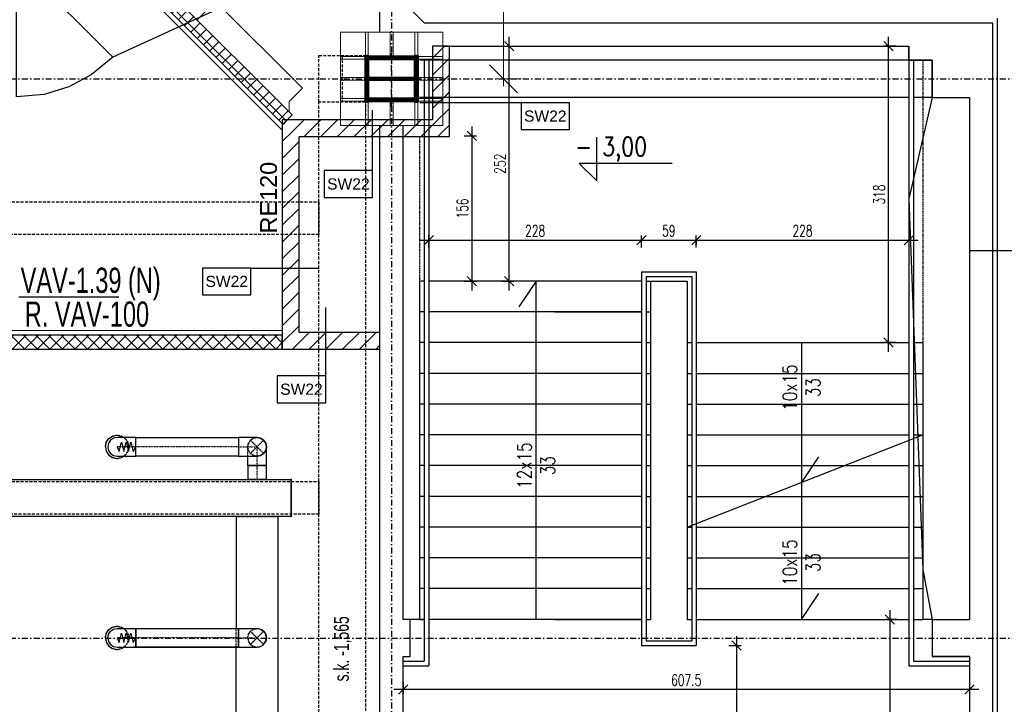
# Model space of a CAD drawing. Header units: centimetres. Extents: x -10729 to 144862, y -4437 to 43656.
# Tile 135 of 148: x 13061 to 14118, y 9129 to 9863. Entities that reach past the tile are written whole.
import ezdxf

# ---------------------------------------------------------------- set-up
doc = ezdxf.new("R2010")
doc.units = ezdxf.units.CM
doc.header["$LTSCALE"] = 0.1
doc.header["$PDMODE"] = 35
doc.header["$PDSIZE"] = 0.1
for name, pattern in [('CADVENT_CENTERLINE', [9.9, 7.4, -1, 0.5, -1]), ('CADVENT_HIDDEN', [0.8, 0.25, -0.55]), ('Kondygnacja  -0_5$0$HIDDEN', [9.525, 6.35, -3.175]), ('Kondygnacja  -0_5$0$HIDDEN2', [4.7625, 3.175, -1.5875]), ('Kondygnacja  -0_5$0$HIDDENX2', [19.05, 12.7, -6.35]), ('Osie rzutów$0$DASHDOT2', [12.7, 6.35, -3.175, 0, -3.175])]:
    doc.linetypes.add(name, pattern=pattern)
doc.layers.get('0').update_dxf_attribs({"color": 8})
doc.layers.get('DEFPOINTS').update_dxf_attribs({"color": 8})
for name, color, linetype in [('bgde-nawiewCEN', 7, 'Continuous'), ('bgde-nawiewDETAILS', 1, 'Continuous'), ('bgde-nawiewEXP', 1, 'Continuous'), ('bgde-nawiewHIDDEN', 1, 'Continuous'), ('bgde_VAV', 4, 'Continuous'), ('Kondygnacja  -0_5$0$ARCH_GK', 8, 'Continuous'), ('Kondygnacja  -0_5$0$ARCH_INFO_KOTY_WYSOKOŚCIOWE_IST', 8, 'Continuous'), ('Kondygnacja  -0_5$0$ARCH_INFO_ODPORNOŚĆ OGNIOWA', 8, 'Continuous'), ('Kondygnacja  -0_5$0$ARCH_INFO_OPISY_PRZEGRODY', 8, 'Continuous'), ('Kondygnacja  -0_5$0$ARCH_INFO_OPISY_PRZEGRODY_IST', 8, 'Continuous'), ('Kondygnacja  -0_5$0$ARCH_INFO_SCHODY_IST', 8, 'Continuous'), ('Kondygnacja  -0_5$0$ARCH_KONSTR_POWYŻEJ RZUTU', 8, 'Kondygnacja  -0_5$0$HIDDEN'), ('Kondygnacja  -0_5$0$ARCH_KONSTR_POWYŻEJ RZUTU_IST', 8, 'Kondygnacja  -0_5$0$HIDDEN2'), ('Kondygnacja  -0_5$0$ARCH_MUROWANE', 8, 'Continuous'), ('Kondygnacja  -0_5$0$ARCH_MUROWANE_IST', 8, 'Continuous'), ('Kondygnacja  -0_5$0$ARCH_NIEWIDOK_IST', 8, 'Kondygnacja  -0_5$0$HIDDEN'), ('Kondygnacja  -0_5$0$ARCH_SCHODY_IST', 8, 'Continuous'), ('Kondygnacja  -0_5$0$ARCH_SŁUPY', 8, 'Continuous'), ('Kondygnacja  -0_5$0$ARCH_ŻELBET_IST', 8, 'Continuous'), ('Kondygnacja -1$0$ARCH_GK', 8, 'Continuous'), ('Kondygnacja -1$0$ARCH_MUROWANE', 8, 'Continuous'), ('Osie rzutów$0$ARCH_INFO_OSIE_IST', 8, 'Osie rzutów$0$DASHDOT2'), ('Osie rzutów$0$ARCH_INFO_OSIE_OPISY_IST', 8, 'Continuous')]:
    doc.layers.add(name, color=color, linetype=linetype)
for name, color, linetype, lineweight in [('Kondygnacja  -0_5$0$ARCH_INFO_WYMIARY', 8, 'Continuous', 9), ('Kondygnacja  -0_5$0$ARCH_WIDOK', 8, 'Continuous', 13), ('Osie rzutów$0$ARCH_INFO_WYMIARY', 8, 'Continuous', 9)]:
    doc.layers.add(name, color=color, linetype=linetype, lineweight=lineweight)
doc.layers.add('OBRYSY POWIERZCHNI', color=8, linetype='Continuous', plot=False)
doc.styles.add('Kondygnacja  -0_5$0$Arial', font='ARIAL.TTF')
doc.styles.add('Kondygnacja  -0_5$0$BIKTS', font='bikromsw.shx', dxfattribs={"width": 0.8})
doc.styles.add('Kondygnacja  -0_5$0$Romans', font='Romans.shx', dxfattribs={"width": 0.7})
doc.styles.add('Kondygnacja  -0_5$0$ROMANS-50-CM', font='romans.shx', dxfattribs={"width": 0.8, "height": 10})
doc.styles.add('Osie rzutów$0$wymiary_cuprum', font='Romans.shx', dxfattribs={"width": 0.6})
doc.dimstyles.new('Kondygnacja  -0_5$0$Wymiary 1-100', dxfattribs={"dimtxt": 12, "dimasz": 10, "dimexe": 5, "dimexo": 0, "dimgap": 4, "dimtad": 1, "dimrnd": 0.5, "dimzin": 12, "dimdsep": 46, "dimtxsty": 'Kondygnacja  -0_5$0$Romans', "dimblk": 'Kondygnacja  -0_5$0$_Oblique', "dimcen": 10, "dimdle": 10, "dimclrt": 55, "dimazin": 0, "dimtfac": 1, "dimtmove": 1, "dimatfit": 3, "dimfxl": 0, "dimtolj": 1, "dimtzin": 0, "dimarcsym": 0})
doc.dimstyles.new('Osie rzutów$0$ARCH_ CT', dxfattribs={"dimtxt": 20, "dimasz": 20, "dimexe": 12, "dimexo": 20, "dimgap": 5, "dimtad": 1, "dimdec": 1, "dimrnd": 0.5, "dimzin": 9, "dimdsep": 46, "dimtxsty": 'Osie rzutów$0$wymiary_cuprum', "dimblk": 'Osie rzutów$0$_Oblique', "dimcen": 8, "dimdle": 12, "dimclrd": 256, "dimclre": 256, "dimclrt": 55, "dimadec": 1, "dimazin": 0, "dimtfac": 1, "dimtdec": 1, "dimtmove": 1, "dimatfit": 2, "dimldrblk": 'Osie rzutów$0$_Dot', "dimfxl": 0, "dimtolj": 1, "dimtzin": 0, "dimlwd": -1, "dimlwe": -1, "dimarcsym": 0})
pattern_1 = [(45, (12262.6883, 6563.0142), (-0.6735192, 0.6735192), [])]

# ---------------------------------------------------------------- blocks, each defined once
blk = doc.blocks.new('Osie rzutów$0$_Oblique')
at = {"color": 0, "linetype": 'ByBlock', "lineweight": -2}
blk.add_line((-0.5, -0.5), (0.5, 0.5), dxfattribs=at)
blk = doc.blocks.new('*D540')
at = {"layer": 'DEFPOINTS', "color": 0}
for p in [(13613.9, 10400), (13580, 9800), (13613.9, 9800)]:
    blk.add_point(p, dxfattribs=at)
at = {"layer": 'Osie rzutów$0$ARCH_INFO_WYMIARY'}
for p, q in [((13580, 10408), (13580, 9792)), ((13598.9, 10400), (13572, 10400)), ((13598.9, 9800), (13572, 9800))]:
    blk.add_line(p, q, dxfattribs=at)
at = {"layer": 'Osie rzutów$0$ARCH_INFO_WYMIARY', "xscale": 30, "yscale": 30, "zscale": 30}
for p, rotation in [((13580, 10400), 90), ((13580, 9800), 270)]:
    blk.add_blockref('Osie rzutów$0$_Oblique', p, dxfattribs=dict(at, rotation=rotation))
at = {"layer": 'Osie rzutów$0$ARCH_INFO_WYMIARY', "color": 55, "insert": (13544.5, 10100), "char_height": 35, "attachment_point": 5, "rotation": 90, "style": 'Osie rzutów$0$wymiary_cuprum'}
blk.add_mtext('\\A1;600', dxfattribs=at)
blk = doc.blocks.new('Osie rzutów$0$_Dot')
at = {"color": 0, "linetype": 'ByBlock', "lineweight": -2}
blk.add_line((-0.5, 0), (-1, 0), dxfattribs=at)
at = {"color": 0, "linetype": 'ByBlock', "const_width": 0.5}
blk.add_lwpolyline([(-0.25, 0, 1), (0.25, 0, 1)], format="xyb", close=True, dxfattribs=at)
blk = doc.blocks.new('Kondygnacja  -0_5$0$_Oblique')
at = {"color": 0, "linetype": 'ByBlock', "lineweight": -2}
blk.add_line((-0.5, -0.5), (0.5, 0.5), dxfattribs=at)
blk = doc.blocks.new('*D159')
at = {"layer": 'DEFPOINTS', "color": 0}
for p in [(13728, 9626.9), (13500, 9583), (13728, 9583)]:
    blk.add_point(p, dxfattribs=at)
at = {"layer": 'Kondygnacja  -0_5$0$ARCH_INFO_WYMIARY', "color": 0, "lineweight": -2}
for p, q in [((13490, 9626.9), (13738, 9626.9)), ((13500, 9618.9), (13500, 9631.9)), ((13728, 9618.9), (13728, 9631.9))]:
    blk.add_line(p, q, dxfattribs=at)
at = {"layer": 'Kondygnacja  -0_5$0$ARCH_INFO_WYMIARY', "color": 0, "lineweight": -2, "xscale": 10, "yscale": 10, "zscale": 10, "rotation": 180}
blk.add_blockref('Kondygnacja  -0_5$0$_Oblique', (13500, 9626.9), dxfattribs=at)
at = {"layer": 'Kondygnacja  -0_5$0$ARCH_INFO_WYMIARY', "color": 0, "lineweight": -2, "xscale": 10, "yscale": 10, "zscale": 10}
blk.add_blockref('Kondygnacja  -0_5$0$_Oblique', (13728, 9626.9), dxfattribs=at)
at = {"layer": 'Kondygnacja  -0_5$0$ARCH_INFO_WYMIARY', "color": 55, "insert": (13614, 9636.9), "char_height": 12, "attachment_point": 5, "style": 'Kondygnacja  -0_5$0$Romans'}
blk.add_mtext('\\A1;228', dxfattribs=at)
blk = doc.blocks.new('*D160')
at = {"layer": 'DEFPOINTS', "color": 0}
for p in [(13787, 9626.9), (13787, 9593), (13728, 9583)]:
    blk.add_point(p, dxfattribs=at)
at = {"layer": 'Kondygnacja  -0_5$0$ARCH_INFO_WYMIARY', "color": 0, "lineweight": -2}
for p, q in [((13718, 9626.9), (13797, 9626.9)), ((13728, 9618.9), (13728, 9631.9)), ((13787, 9618.9), (13787, 9631.9))]:
    blk.add_line(p, q, dxfattribs=at)
at = {"layer": 'Kondygnacja  -0_5$0$ARCH_INFO_WYMIARY', "color": 0, "lineweight": -2, "xscale": 10, "yscale": 10, "zscale": 10, "rotation": 180}
blk.add_blockref('Kondygnacja  -0_5$0$_Oblique', (13728, 9626.9), dxfattribs=at)
at = {"layer": 'Kondygnacja  -0_5$0$ARCH_INFO_WYMIARY', "color": 0, "lineweight": -2, "xscale": 10, "yscale": 10, "zscale": 10}
blk.add_blockref('Kondygnacja  -0_5$0$_Oblique', (13787, 9626.9), dxfattribs=at)
at = {"layer": 'Kondygnacja  -0_5$0$ARCH_INFO_WYMIARY', "color": 55, "insert": (13757.5, 9636.9), "char_height": 12, "attachment_point": 5, "style": 'Kondygnacja  -0_5$0$Romans'}
blk.add_mtext('\\A1;59', dxfattribs=at)
blk = doc.blocks.new('*D106')
at = {"layer": 'DEFPOINTS', "color": 0}
for p in [(13787, 9626.9), (14015, 9626.9), (14015, 9626.9)]:
    blk.add_point(p, dxfattribs=at)
at = {"layer": 'Kondygnacja  -0_5$0$ARCH_INFO_WYMIARY', "color": 0, "lineweight": -2}
for p, q in [((13777, 9626.9), (14025, 9626.9)), ((13787, 9626.9), (13787, 9621.9)), ((14015, 9626.9), (14015, 9621.9))]:
    blk.add_line(p, q, dxfattribs=at)
at = {"layer": 'Kondygnacja  -0_5$0$ARCH_INFO_WYMIARY', "color": 0, "lineweight": -2, "xscale": 10, "yscale": 10, "zscale": 10, "rotation": 180}
blk.add_blockref('Kondygnacja  -0_5$0$_Oblique', (13787, 9626.9), dxfattribs=at)
at = {"layer": 'Kondygnacja  -0_5$0$ARCH_INFO_WYMIARY', "color": 0, "lineweight": -2, "xscale": 10, "yscale": 10, "zscale": 10}
blk.add_blockref('Kondygnacja  -0_5$0$_Oblique', (14015, 9626.9), dxfattribs=at)
at = {"layer": 'Kondygnacja  -0_5$0$ARCH_INFO_WYMIARY', "color": 55, "insert": (13901, 9636.9), "char_height": 12, "attachment_point": 5, "style": 'Kondygnacja  -0_5$0$Romans'}
blk.add_mtext('\\A1;228', dxfattribs=at)
blk = doc.blocks.new('*D107')
at = {"layer": 'DEFPOINTS', "color": 0}
for p in [(13516.8, 9738.8), (13516.8, 9583), (13546, 9583)]:
    blk.add_point(p, dxfattribs=at)
at = {"layer": 'Kondygnacja  -0_5$0$ARCH_INFO_WYMIARY', "color": 0, "lineweight": -2}
for p, q in [((13546, 9748.8), (13546, 9573)), ((13538, 9738.8), (13551, 9738.8)), ((13538, 9583), (13551, 9583))]:
    blk.add_line(p, q, dxfattribs=at)
at = {"layer": 'Kondygnacja  -0_5$0$ARCH_INFO_WYMIARY', "color": 0, "lineweight": -2, "xscale": 10, "yscale": 10, "zscale": 10}
for p, rotation in [((13546, 9738.8), 90), ((13546, 9583), 270)]:
    blk.add_blockref('Kondygnacja  -0_5$0$_Oblique', p, dxfattribs=dict(at, rotation=rotation))
at = {"layer": 'Kondygnacja  -0_5$0$ARCH_INFO_WYMIARY', "color": 55, "insert": (13536, 9660.9), "char_height": 12, "attachment_point": 5, "rotation": 90, "style": 'Kondygnacja  -0_5$0$Romans'}
blk.add_mtext('\\A1;156', dxfattribs=at)
blk = doc.blocks.new('*D108')
at = {"layer": 'DEFPOINTS', "color": 0}
for p in [(13556, 9835), (13586.3, 9835), (13556, 9583)]:
    blk.add_point(p, dxfattribs=at)
at = {"layer": 'Kondygnacja  -0_5$0$ARCH_INFO_WYMIARY', "color": 0, "lineweight": -2}
for p, q in [((13586.3, 9573), (13586.3, 9845)), ((13578.3, 9835), (13591.3, 9835)), ((13578.3, 9583), (13591.3, 9583))]:
    blk.add_line(p, q, dxfattribs=at)
at = {"layer": 'Kondygnacja  -0_5$0$ARCH_INFO_WYMIARY', "color": 0, "lineweight": -2, "xscale": 10, "yscale": 10, "zscale": 10}
for p, rotation in [((13586.3, 9835), 90), ((13586.3, 9583), 270)]:
    blk.add_blockref('Kondygnacja  -0_5$0$_Oblique', p, dxfattribs=dict(at, rotation=rotation))
at = {"layer": 'Kondygnacja  -0_5$0$ARCH_INFO_WYMIARY', "color": 55, "insert": (13576.3, 9709), "char_height": 12, "attachment_point": 5, "rotation": 90, "style": 'Kondygnacja  -0_5$0$Romans'}
blk.add_mtext('\\A1;252', dxfattribs=at)
blk = doc.blocks.new('*D161')
at = {"layer": 'DEFPOINTS', "color": 0}
for p in [(13993.3, 9835), (14015, 9835), (14015, 9517)]:
    blk.add_point(p, dxfattribs=at)
at = {"layer": 'Kondygnacja  -0_5$0$ARCH_INFO_WYMIARY', "color": 0, "lineweight": -2}
for p, q in [((13993.3, 9507), (13993.3, 9845)), ((14001.3, 9835), (13988.3, 9835)), ((14001.3, 9517), (13988.3, 9517))]:
    blk.add_line(p, q, dxfattribs=at)
at = {"layer": 'Kondygnacja  -0_5$0$ARCH_INFO_WYMIARY', "color": 0, "lineweight": -2, "xscale": 10, "yscale": 10, "zscale": 10}
for p, rotation in [((13993.3, 9835), 90), ((13993.3, 9517), 270)]:
    blk.add_blockref('Kondygnacja  -0_5$0$_Oblique', p, dxfattribs=dict(at, rotation=rotation))
at = {"layer": 'Kondygnacja  -0_5$0$ARCH_INFO_WYMIARY', "color": 55, "insert": (13983.3, 9676), "char_height": 12, "attachment_point": 5, "rotation": 90, "style": 'Kondygnacja  -0_5$0$Romans'}
blk.add_mtext('\\A1;318', dxfattribs=at)
blk = doc.blocks.new('*D162')
at = {"layer": 'DEFPOINTS', "color": 0}
for p in [(14015, 9220), (13994.6, 8880), (14027.5, 8880)]:
    blk.add_point(p, dxfattribs=at)
at = {"layer": 'Kondygnacja  -0_5$0$ARCH_INFO_WYMIARY', "color": 0, "lineweight": -2}
for p, q in [((13994.6, 9230), (13994.6, 8870)), ((14002.6, 9220), (13989.6, 9220)), ((14002.6, 8880), (13989.6, 8880))]:
    blk.add_line(p, q, dxfattribs=at)
at = {"layer": 'Kondygnacja  -0_5$0$ARCH_INFO_WYMIARY', "color": 0, "lineweight": -2, "xscale": 10, "yscale": 10, "zscale": 10}
for p, rotation in [((13994.6, 9220), 90), ((13994.6, 8880), 270)]:
    blk.add_blockref('Kondygnacja  -0_5$0$_Oblique', p, dxfattribs=dict(at, rotation=rotation))
at = {"layer": 'Kondygnacja  -0_5$0$ARCH_INFO_WYMIARY', "color": 55, "insert": (13984.6, 9050), "char_height": 12, "attachment_point": 5, "rotation": 90, "style": 'Kondygnacja  -0_5$0$Romans'}
blk.add_mtext('\\A1;340', dxfattribs=at)
blk = doc.blocks.new('*D163')
at = {"layer": 'DEFPOINTS', "color": 0}
for p in [(13472.5, 9170), (14080, 9170), (13472.5, 9144.8)]:
    blk.add_point(p, dxfattribs=at)
at = {"layer": 'Kondygnacja  -0_5$0$ARCH_INFO_WYMIARY', "color": 0, "lineweight": -2}
for p, q in [((13472.5, 9152.8), (13472.5, 9139.8)), ((14080, 9152.8), (14080, 9139.8)), ((14090, 9144.8), (13462.5, 9144.8))]:
    blk.add_line(p, q, dxfattribs=at)
at = {"layer": 'Kondygnacja  -0_5$0$ARCH_INFO_WYMIARY', "color": 0, "lineweight": -2, "xscale": 10, "yscale": 10, "zscale": 10, "rotation": 180}
blk.add_blockref('Kondygnacja  -0_5$0$_Oblique', (13472.5, 9144.8), dxfattribs=at)
at = {"layer": 'Kondygnacja  -0_5$0$ARCH_INFO_WYMIARY', "color": 0, "lineweight": -2, "xscale": 10, "yscale": 10, "zscale": 10}
blk.add_blockref('Kondygnacja  -0_5$0$_Oblique', (14080, 9144.8), dxfattribs=at)
at = {"layer": 'Kondygnacja  -0_5$0$ARCH_INFO_WYMIARY', "color": 55, "insert": (13776.2, 9154.8), "char_height": 12, "attachment_point": 5, "style": 'Kondygnacja  -0_5$0$Romans'}
blk.add_mtext('\\A1;607.5', dxfattribs=at)
blk = doc.blocks.new('*D179')
at = {"layer": 'DEFPOINTS', "color": 0}
for p in [(13787, 9192), (13787, 8920), (13830, 8920)]:
    blk.add_point(p, dxfattribs=at)
at = {"layer": 'Kondygnacja  -0_5$0$ARCH_INFO_WYMIARY', "color": 0, "lineweight": -2}
for p, q in [((13830, 9202), (13830, 8910)), ((13822, 9192), (13835, 9192)), ((13822, 8920), (13835, 8920))]:
    blk.add_line(p, q, dxfattribs=at)
at = {"layer": 'Kondygnacja  -0_5$0$ARCH_INFO_WYMIARY', "color": 0, "lineweight": -2, "xscale": 10, "yscale": 10, "zscale": 10}
for p, rotation in [((13830, 9192), 90), ((13830, 8920), 270)]:
    blk.add_blockref('Kondygnacja  -0_5$0$_Oblique', p, dxfattribs=dict(at, rotation=rotation))
at = {"layer": 'Kondygnacja  -0_5$0$ARCH_INFO_WYMIARY', "color": 55, "insert": (13820, 9056), "char_height": 12, "attachment_point": 5, "rotation": 90, "style": 'Kondygnacja  -0_5$0$Romans'}
blk.add_mtext('\\A1;272', dxfattribs=at)
blk = doc.blocks.new('Kondygnacja  -0_5$0$konstrukcja istniejąca -0.5')
at = {"layer": 'Kondygnacja  -0_5$0$ARCH_KONSTR_POWYŻEJ RZUTU_IST', "ltscale": 10}
for p, q in [((13382, 9825), (13432, 9825)), ((13382, 9775), (13382, 9825)), ((13432, 9775), (13382, 9775))]:
    blk.add_line(p, q, dxfattribs=at)
for points in [[(13432, 9825), (13432, 4975), (13382, 4975)], [(13407, 9825), (13407, 9775)], [(13382, 8625), (13382, 9775)], [(12338, 9367.9), (13382, 9367.9), (13382, 9332.9), (12338, 9332.9)]]:
    blk.add_lwpolyline(points, dxfattribs=at)
at = {"layer": 'Kondygnacja  -0_5$0$ARCH_KONSTR_POWYŻEJ RZUTU_IST', "ltscale": 10, "elevation": 0}
blk.add_lwpolyline([(12338, 9667.9), (13382, 9667.9), (13382, 9632.9), (12338, 9632.9)], dxfattribs=at)
at = {"layer": 'Kondygnacja  -0_5$0$ARCH_KONSTR_POWYŻEJ RZUTU_IST', "style": 'Kondygnacja  -0_5$0$BIKTS', "width": 0.7}
blk.add_text('s.k. -1,565', height=16, rotation=90, dxfattribs=at).set_placement((13414.1, 9153.4))
blk = doc.blocks.new('Osie rzutów')
at = {"layer": 'Osie rzutów$0$ARCH_INFO_OSIE_IST', "ltscale": 10}
for p, q in [((13460, 12510), (13460, 4623.26)), ((13460, 9770), (13460, 9830)), ((4436.04, 9800), (15156.54, 9800)), ((13490, 9800), (13430, 9800)), ((4436.04, 9200), (15156.54, 9200))]:
    blk.add_line(p, q, dxfattribs=at)
at = {"layer": 'Osie rzutów$0$ARCH_INFO_WYMIARY'}
dim = blk.add_linear_dim(base=(13580, 9800), p1=(13613.93, 10400), p2=(13613.93, 9800), angle=270, dimstyle='Osie rzutów$0$ARCH_ CT', override={"dimtxt": 35, "dimasz": 30, "dimexe": 8, "dimexo": 15, "dimgap": 18, "dimdle": 8}, dxfattribs=at)
dim.commit()
dim.dimension.update_dxf_attribs({"geometry": '*D540', "text_midpoint": (13544.5, 10100)})

msp = doc.modelspace()

# ---------------------------------------------------------------- hatches: boundary and pattern name
at = {"layer": 'Kondygnacja  -0_5$0$ARCH_GK', "linetype": 'Continuous', "lineweight": -3}
h = msp.add_hatch(dxfattribs=at)
h.set_pattern_fill('ANSI37', color=256, scale=3, angle=-360, style=0)
h.paths.add_polyline_path([(11139.584, 11975), (11133.785, 11961), (13343.24, 9751.545), (13353.139, 9761.445)], flags=0)
at = {"layer": 'Kondygnacja  -0_5$0$ARCH_MUROWANE', "linetype": 'Continuous', "lineweight": -3}
h = msp.add_hatch(dxfattribs=at)
h.set_pattern_fill('ANSI31', color=256, scale=4, style=0)
h.paths.add_polyline_path([(13504, 9756), (13522, 9738), (13522, 9835), (13504, 9835)], flags=0)
h = msp.add_hatch(dxfattribs=at)
h.set_pattern_fill('ANSI31', color=256, scale=4, style=0)
h.paths.add_polyline_path([(13342.695, 9510), (13360.695, 9528), (13360.695, 9738), (13342.695, 9756)], flags=0)
h = msp.add_hatch(dxfattribs=at)
h.set_pattern_fill('ANSI31', color=256, scale=4, style=0)
h.paths.add_polyline_path([(13342.695, 9756), (13360.695, 9738), (13522, 9738), (13504, 9756)], flags=0)
h = msp.add_hatch(dxfattribs=at)
h.set_pattern_fill('ANSI31', color=256, scale=4, style=0)
h.paths.add_polyline_path([(13360.695, 9528), (13342.695, 9510), (13447.5, 9510), (13447.5, 9528)], flags=0)
at = {"layer": 'Kondygnacja  -0_5$0$ARCH_SŁUPY', "lineweight": 40}
h = msp.add_hatch(dxfattribs=at)
h.set_pattern_fill('ANSI31', color=256, scale=0.3, style=0)
h.set_pattern_definition(pattern_1)
h.paths.add_polyline_path([(13432, 9775), (13435, 9775), (13435, 9825), (13432, 9825)])
h = msp.add_hatch(dxfattribs=at)
h.set_pattern_fill('ANSI31', color=256, scale=0.3, style=0)
h.set_pattern_definition(pattern_1)
h.paths.add_polyline_path([(13485, 9821), (13485, 9824), (13435, 9824), (13435, 9821)])
h = msp.add_hatch(dxfattribs=at)
h.set_pattern_fill('ANSI31', color=256, scale=0.3, style=0)
h.set_pattern_definition(pattern_1)
h.paths.add_polyline_path([(13485, 9775), (13488, 9775), (13488, 9825), (13485, 9825)])
h = msp.add_hatch(dxfattribs=at)
h.set_pattern_fill('ANSI31', color=256, scale=0.3, style=0)
h.set_pattern_definition(pattern_1)
h.paths.add_polyline_path([(13485, 9798.5), (13485, 9801.5), (13435, 9801.5), (13435, 9798.5)])
h = msp.add_hatch(dxfattribs=at)
h.set_pattern_fill('ANSI31', color=256, scale=0.3, style=0)
h.set_pattern_definition(pattern_1)
h.paths.add_polyline_path([(13485, 9776), (13485, 9779), (13435, 9779), (13435, 9776)])
at = {"layer": 'Kondygnacja -1$0$ARCH_MUROWANE', "linetype": 'Continuous', "lineweight": -3}
h = msp.add_hatch(dxfattribs=at)
h.set_pattern_fill('ANSI37', color=256, scale=3, style=0)
h.paths.add_polyline_path([(12270, 9510), (13342.695, 9510), (13342.695, 9525), (12270, 9525)])
h.paths.add_polyline_path([(12270, 9525), (12255, 9525), (12255, 8635.5), (12270, 8635.5)])

# ---------------------------------------------------------------- linework, layer by layer
at = {"layer": 'bgde-nawiewCEN', "linetype": 'CADVENT_CENTERLINE', "ltscale": 0.06}
for p, q in [((13165.432, 9405.201), (13165.385, 9405.201)), ((13165.545, 9405.201), (13165.432, 9405.201)), ((13165.764, 9405.201), (13165.545, 9405.201)), ((13166.126, 9405.201), (13165.764, 9405.201)), ((13166.665, 9405.201), (13166.126, 9405.201)), ((13167.418, 9405.201), (13166.665, 9405.201)), ((13168.419, 9405.201), (13167.418, 9405.201)), ((13169.705, 9405.201), (13168.419, 9405.201)), ((13171.311, 9405.201), (13169.705, 9405.201)), ((13173.272, 9405.201), (13171.311, 9405.201)), ((13175.625, 9405.201), (13173.272, 9405.201)), ((13178.404, 9405.201), (13175.625, 9405.201)), ((13183.515, 9405.201), (13178.404, 9405.201)), ((13185.385, 9405.201), (13183.515, 9405.201)), ((13295.616, 9405.201), (13185.385, 9405.201)), ((13295.616, 9405.201), (13315.616, 9405.201)), ((13315.616, 9385.201), (13315.616, 9405.201)), ((13315.616, 9370.614), (13315.616, 9385.201)), ((13315.616, 9370.214), (13315.616, 9370.614)), ((13165.432, 9200.202), (13165.385, 9200.202)), ((13165.545, 9200.202), (13165.432, 9200.202)), ((13165.764, 9200.202), (13165.545, 9200.202)), ((13166.126, 9200.202), (13165.764, 9200.202)), ((13166.665, 9200.202), (13166.126, 9200.202)), ((13167.418, 9200.202), (13166.665, 9200.202)), ((13168.419, 9200.202), (13167.418, 9200.202)), ((13169.705, 9200.202), (13168.419, 9200.202)), ((13171.311, 9200.202), (13169.705, 9200.202)), ((13173.272, 9200.202), (13171.311, 9200.202)), ((13175.625, 9200.202), (13173.272, 9200.202)), ((13178.404, 9200.202), (13175.625, 9200.202)), ((13183.515, 9200.202), (13178.404, 9200.202)), ((13185.385, 9200.202), (13183.515, 9200.202)), ((13295.616, 9200.202), (13185.385, 9200.202)), ((13295.616, 9200.202), (13315.616, 9200.202))]:
    msp.add_line(p, q, dxfattribs=at)
at = {"layer": 'bgde-nawiewDETAILS', "linetype": 'CADVENT_HIDDEN'}
for p, q in [((13308.545, 9398.13), (13322.687, 9412.272)), ((13308.545, 9412.272), (13322.687, 9398.13)), ((13308.545, 9193.131), (13322.687, 9207.273)), ((13308.545, 9207.273), (13322.687, 9193.131))]:
    msp.add_line(p, q, dxfattribs=at)
at = {"layer": 'bgde-nawiewEXP', "linetype": 'Continuous'}
for points in [[(13057.462, 9910.629), (13061.913, 9910.821), (13063.789, 9911.39), (13065.518, 9912.315), (13068.801, 9915.326), (13068.785, 9915.342), (13144.576, 10001.456), (13271.855, 9874.177), (13160.709, 9823.418), (13068.801, 9915.326), (13160.725, 9823.402), (13137.742, 9804.224), (13113.538, 9791.286), (13087.274, 9783.319), (13057.463, 9780.629), (13057.462, 9845.629)], [(13155.385, 9405.201), (13156.146, 9401.374), (13158.314, 9398.13), (13161.558, 9395.962), (13165.385, 9395.201), (13185.385, 9395.201), (13185.385, 9415.201), (13165.385, 9415.201), (13161.558, 9414.44), (13158.314, 9412.272), (13156.146, 9409.028)], [(13185.385, 9395.201), (13185.385, 9415.201), (13295.616, 9415.201), (13295.616, 9395.201)], [(13295.616, 9395.201), (13315.616, 9395.201), (13319.443, 9395.962), (13322.687, 9398.13), (13324.855, 9401.374), (13325.616, 9405.201), (13324.855, 9409.028), (13322.687, 9412.272), (13319.443, 9414.44), (13315.616, 9415.201), (13295.616, 9415.201), (13295.616, 9395.962)], [(13047.793, 9330.214), (13047.793, 9370.214), (13351.719, 9370.214), (13351.719, 9330.214), (13352.719, 9330.214), (13352.719, 9370.214), (13351.719, 9370.214), (13351.719, 9330.214)], [(13185.385, 9190.202), (13185.385, 9210.202), (13295.616, 9210.202), (13295.616, 9190.202)], [(13324.855, 9196.375), (13325.616, 9200.202)]]:
    msp.add_lwpolyline(points, close=True, dxfattribs=at)
for points in [[(13152.885, 9405.201), (13153.837, 9409.985), (13156.546, 9414.04), (13160.602, 9416.75), (13165.385, 9417.701), (13170.169, 9416.75), (13172.486, 9415.201)], [(13305.616, 9385.201), (13325.616, 9385.201), (13325.616, 9405.201), (13324.855, 9409.028), (13322.687, 9412.272), (13319.443, 9414.44), (13315.616, 9415.201), (13319.443, 9414.44), (13322.687, 9412.272), (13324.855, 9409.028), (13325.616, 9405.201), (13324.855, 9401.374), (13322.687, 9398.13), (13319.443, 9395.962), (13315.616, 9395.201), (13319.443, 9395.962), (13322.687, 9398.13), (13324.855, 9401.374), (13325.616, 9405.201)], [(13152.885, 9405.201), (13153.837, 9400.418), (13156.546, 9396.362), (13160.602, 9393.653), (13165.385, 9392.701), (13170.169, 9393.653), (13172.486, 9395.201)], [(13305.616, 9385.201), (13305.616, 9395.201)], [(13305.616, 9370.214), (13305.616, 9370.614), (13325.616, 9370.614), (13325.616, 9385.201), (13305.616, 9385.201), (13305.616, 9370.614), (13325.616, 9370.614), (13325.616, 9370.214)], [(13293.116, 8684.701), (13338.116, 8684.701), (13338.116, 9330.214)], [(13293.116, 9330.214), (13293.116, 9210.202)], [(13152.885, 9200.202), (13153.837, 9204.986), (13156.546, 9209.041), (13160.602, 9211.751), (13165.385, 9212.702), (13170.169, 9211.751), (13172.486, 9210.202)], [(13155.385, 9200.202), (13156.146, 9204.029), (13158.314, 9207.273), (13161.558, 9209.441), (13165.385, 9210.202), (13185.385, 9210.202), (13185.385, 9190.963)], [(13295.616, 9190.202), (13295.616, 9210.202), (13315.616, 9210.202), (13319.443, 9209.441), (13320.057, 9209.03)], [(13315.616, 9210.202), (13319.443, 9209.441), (13322.687, 9207.273), (13320.692, 9208.606)], [(13315.911, 9210.08), (13316.646, 9210.149), (13320.374, 9208.998), (13322.222, 9207.466)], [(13322.687, 9207.273), (13324.855, 9204.029), (13324.999, 9203.304)], [(13322.687, 9207.273), (13324.855, 9204.029), (13325.616, 9200.202), (13325.148, 9202.556)], [(13322.809, 9206.979), (13323.378, 9206.507), (13325.2, 9203.057), (13325.423, 9200.668)], [(13152.885, 9200.202), (13153.837, 9195.419), (13156.546, 9191.363), (13160.602, 9188.654), (13165.385, 9187.702), (13170.169, 9188.654), (13172.486, 9190.202)], [(13155.385, 9200.202), (13156.146, 9196.375), (13158.314, 9193.131), (13161.558, 9190.963), (13165.385, 9190.202), (13185.385, 9190.202)], [(13185.385, 9190.202), (13185.385, 9193.131)], [(13316.082, 9190.395), (13318.471, 9190.618), (13321.922, 9192.44), (13322.393, 9193.009)], [(13319.443, 9190.963), (13322.687, 9193.131), (13324.855, 9196.375), (13324.445, 9195.761)], [(13319.443, 9190.963), (13322.687, 9193.131), (13324.021, 9195.126)], [(13322.88, 9193.597), (13324.412, 9195.444), (13325.563, 9199.172), (13325.494, 9199.908)], [(13185.385, 9190.202), (13183.515, 9190.202)], [(13185.385, 9190.202), (13295.616, 9190.202)], [(13293.116, 9105.201), (13293.116, 9190.202)], [(13295.616, 9190.202), (13315.616, 9190.202), (13317.97, 9190.67)], [(13315.616, 9190.202), (13319.443, 9190.963), (13318.719, 9190.819)]]:
    msp.add_lwpolyline(points, dxfattribs=at)
at = {"layer": 'bgde-nawiewEXP'}
for points in [[(13165.385, 9405.201), (13167.515, 9400.201), (13170.051, 9410.201), (13172.573, 9400.201), (13175.102, 9410.201), (13177.655, 9400.201), (13180.191, 9410.201), (13182.737, 9400.201), (13185.385, 9405.201)], [(13165.385, 9200.202), (13167.515, 9195.202), (13170.051, 9205.202), (13172.573, 9195.202), (13175.102, 9205.202), (13177.655, 9195.202), (13180.191, 9205.202), (13182.737, 9195.202), (13185.385, 9200.202)]]:
    msp.add_lwpolyline(points, dxfattribs=at)
at = {"layer": 'bgde-nawiewHIDDEN', "linetype": 'CADVENT_HIDDEN'}
for points in [[(13152.885, 9405.201), (13153.837, 9409.985), (13156.546, 9414.04), (13160.602, 9416.75), (13165.385, 9417.701), (13170.169, 9416.75), (13174.224, 9414.04), (13172.486, 9415.201)], [(13305.616, 9395.201), (13305.616, 9405.201), (13306.378, 9409.028), (13308.545, 9412.272), (13311.789, 9414.44), (13315.616, 9415.201), (13311.789, 9414.44), (13308.545, 9412.272), (13306.378, 9409.028), (13305.616, 9405.201), (13306.378, 9401.374), (13308.545, 9398.13), (13311.789, 9395.962), (13315.616, 9395.201), (13311.789, 9395.962), (13308.545, 9398.13), (13306.378, 9401.374), (13305.616, 9405.201)], [(13152.885, 9405.201), (13153.837, 9400.418), (13156.546, 9396.362), (13160.602, 9393.653), (13165.385, 9392.701), (13170.169, 9393.653), (13174.224, 9396.362), (13172.486, 9395.201)], [(13305.616, 9370.214), (13325.616, 9370.214)], [(13293.116, 9330.214), (13338.116, 9330.214)], [(13152.885, 9200.202), (13153.837, 9204.986), (13156.546, 9209.041), (13160.602, 9211.751), (13165.385, 9212.702), (13170.169, 9211.751), (13174.224, 9209.041), (13172.486, 9210.202)], [(13293.116, 9190.202), (13293.116, 9210.202)], [(13305.616, 9200.202), (13306.378, 9204.029), (13308.545, 9207.273), (13311.789, 9209.441), (13315.616, 9210.202)], [(13305.67, 9201.232), (13306.821, 9204.96), (13309.311, 9207.964), (13312.761, 9209.786), (13315.911, 9210.08)], [(13320.057, 9209.03), (13320.692, 9208.606)], [(13322.222, 9207.466), (13322.809, 9206.979)], [(13324.999, 9203.304), (13325.148, 9202.556)], [(13152.885, 9200.202), (13153.837, 9195.419), (13156.546, 9191.363), (13160.602, 9188.654), (13165.385, 9187.702), (13170.169, 9188.654), (13174.224, 9191.363), (13172.486, 9190.202)], [(13305.616, 9200.202), (13306.378, 9196.375), (13308.545, 9193.131), (13311.789, 9190.963), (13315.616, 9190.202)], [(13305.67, 9201.232), (13306.033, 9197.347), (13307.855, 9193.897), (13310.858, 9191.407), (13314.586, 9190.255), (13316.082, 9190.395)], [(13322.393, 9193.009), (13322.88, 9193.597)], [(13324.021, 9195.126), (13324.445, 9195.761)], [(13325.423, 9200.668), (13325.494, 9199.908)], [(13317.97, 9190.67), (13318.719, 9190.819)]]:
    msp.add_lwpolyline(points, dxfattribs=at)
for points in [[(13174.224, 9396.362), (13176.934, 9400.418), (13177.885, 9405.201), (13176.934, 9409.985), (13174.224, 9414.04), (13176.934, 9409.985), (13177.885, 9405.201), (13176.934, 9400.418)], [(13174.224, 9191.363), (13176.934, 9195.419), (13177.885, 9200.202), (13176.934, 9204.986), (13174.224, 9209.041), (13176.934, 9204.986), (13177.885, 9200.202), (13176.934, 9195.419)]]:
    msp.add_lwpolyline(points, close=True, dxfattribs=at)
at = {"layer": 'bgde_VAV'}
msp.add_line((13167.139, 9565.643, 2.142), (13059.821, 9565.643, 2.142), dxfattribs=at)
at = {"layer": 'Kondygnacja  -0_5$0$ARCH_GK', "linetype": 'Continuous', "lineweight": -3}
for p, q in [((13353.139, 9761.445), (11139.584, 11975)), ((11133.785, 11961), (13343.24, 9751.545)), ((13343.24, 9751.545), (13353.139, 9761.445)), ((13342.695, 9525), (12493.5, 9525)), ((13342.695, 9510), (13342.695, 9525)), ((12508.5, 9510), (13342.695, 9510))]:
    msp.add_line(p, q, dxfattribs=at)
at = {"layer": 'Kondygnacja  -0_5$0$ARCH_INFO_KOTY_WYSOKOŚCIOWE_IST'}
msp.add_lwpolyline([(13761.108, 9709.325), (13661.39, 9709.325), (13680.14, 9690.575), (13680.14, 9737.419)], dxfattribs=at)
at = {"layer": 'Kondygnacja  -0_5$0$ARCH_INFO_OPISY_PRZEGRODY'}
for points in [[(13598.892, 9774.374), (13490.132, 9774.374)], [(13439.619, 9701.555), (13439.619, 9766.58)], [(13309.085, 9597), (13382.308, 9597)], [(13389.26, 9481.287), (13389.26, 9554.511)]]:
    msp.add_lwpolyline(points, dxfattribs=at)
for points in [[(13598.892, 9745.574), (13650.892, 9745.574), (13650.892, 9774.374), (13598.892, 9774.374), (13598.892, 9745.574)], [(13387.619, 9672.755), (13439.619, 9672.755), (13439.619, 9701.555), (13387.619, 9701.555), (13387.619, 9672.755)], [(13257.085, 9568.2), (13309.085, 9568.2), (13309.085, 9597), (13257.085, 9597), (13257.085, 9568.2)], [(13337.26, 9452.487), (13389.26, 9452.487), (13389.26, 9481.287), (13337.26, 9481.287), (13337.26, 9452.487)]]:
    msp.add_lwpolyline(points, close=True, dxfattribs=at)
at = {"layer": 'Kondygnacja  -0_5$0$ARCH_INFO_OPISY_PRZEGRODY_IST'}
msp.add_lwpolyline([(14141.729, 9615.5), (14141.729, 9595.5), (14211.729, 9595.5), (14211.729, 9635.5), (14141.729, 9635.5), (14141.729, 9615.5), (14080, 9615.5)], dxfattribs=at)
at = {"layer": 'Kondygnacja  -0_5$0$ARCH_INFO_SCHODY_IST'}
for p, q in [((13615, 9583), (13596.41, 9555.27)), ((13615, 9220), (13615, 9583)), ((13900, 9517), (13900, 9370.43)), ((13900, 9366.52), (13918.59, 9394.25)), ((13900, 9370.43), (13900, 9220)), ((13900, 9220), (13918.59, 9247.73))]:
    msp.add_line(p, q, dxfattribs=at)
at = {"layer": 'Kondygnacja  -0_5$0$ARCH_MUROWANE', "linetype": 'Continuous', "lineweight": -3}
for p, q in [((13522, 9835), (13504, 9835)), ((13504, 9835), (13504, 9756)), ((13522, 9738), (13522, 9835)), ((13342.695, 9756), (13342.695, 9510)), ((13504, 9756), (13342.695, 9756)), ((13360.695, 9528), (13360.695, 9738)), ((13360.695, 9738), (13522, 9738)), ((13447.5, 9528), (13360.695, 9528)), ((13447.5, 9510), (13447.5, 9528)), ((13342.695, 9510), (13447.5, 9510))]:
    msp.add_line(p, q, dxfattribs=at)
at = {"layer": 'Kondygnacja  -0_5$0$ARCH_MUROWANE_IST', "ltscale": 4}
msp.add_line((14110, 9865), (14110, 8850), dxfattribs=at)
at = {"layer": 'Kondygnacja  -0_5$0$ARCH_NIEWIDOK_IST'}
for p, q in [((14030, 9820), (13490, 9820)), ((14015, 9780), (13490, 9780)), ((14040, 9780), (14020, 9780))]:
    msp.add_line(p, q, dxfattribs=at)
at = {"layer": 'Kondygnacja  -0_5$0$ARCH_NIEWIDOK_IST', "linetype": 'Continuous'}
for p, q in [((13490, 9220), (13480, 9220)), ((14040, 9220), (14030, 9220))]:
    msp.add_line(p, q, dxfattribs=at)
at = {"layer": 'Kondygnacja  -0_5$0$ARCH_SCHODY_IST'}
for p, q in [((13495, 9820), (13495, 9175)), ((13500, 9820), (13500, 9170)), ((14015, 9820), (14015, 9170)), ((14020, 9820), (14020, 9175)), ((13728, 9593), (13787, 9593)), ((13728, 9593), (13728, 9192)), ((13733, 9588), (13782, 9588)), ((13733, 9588), (13733, 9197)), ((13782, 9588), (13782, 9197)), ((13787, 9593), (13787, 9192)), ((13490, 9583), (13490, 9220)), ((13733, 9583), (13777, 9583)), ((13738, 9583), (13738, 9220)), ((13777, 9583), (13777, 9220)), ((13635, 9550), (13728, 9550)), ((13733, 9550), (13738, 9550)), ((13777, 9517), (13782, 9517)), ((13787, 9517), (14015, 9517)), ((14020, 9517), (14025, 9517)), ((14020, 9517), (14030, 9517)), ((14030, 9517), (14030, 9220)), ((13777, 9484), (13782, 9484)), ((13787, 9484), (14015, 9484)), ((14020, 9484), (14025, 9484)), ((14020, 9484), (14030, 9484)), ((13777, 9451), (13782, 9451)), ((13787, 9451), (14015, 9451)), ((14020, 9451), (14025, 9451)), ((14020, 9451), (14030, 9451)), ((13777, 9418), (13782, 9418)), ((13777, 9319), (14030, 9418)), ((13787, 9418), (14015, 9418)), ((14020, 9418), (14030, 9418)), ((14020, 9418), (14025, 9418)), ((13777, 9385), (13782, 9385)), ((13787, 9385), (14015, 9385)), ((14020, 9385), (14030, 9385)), ((13777, 9352), (13782, 9352)), ((13787, 9352), (13880, 9352)), ((13787, 9352), (14015, 9352)), ((14020, 9352), (14030, 9352)), ((13777, 9319), (13782, 9319)), ((13787, 9319), (14015, 9319)), ((14020, 9319), (14030, 9319)), ((13777, 9286), (13782, 9286)), ((13787, 9286), (14015, 9286)), ((14020, 9286), (14030, 9286)), ((13777, 9253), (13782, 9253)), ((13787, 9253), (14015, 9253)), ((14020, 9253), (14030, 9253)), ((13490, 9220), (13495, 9220)), ((13635, 9220), (13728, 9220)), ((13777, 9220), (13782, 9220)), ((13787, 9220), (14015, 9220)), ((13787, 9220), (13880, 9220)), ((14020, 9220), (14030, 9220)), ((13733, 9197), (13782, 9197)), ((13728, 9192), (13787, 9192)), ((13472.5, 9175), (13495, 9175)), ((14020, 9175), (14080, 9175)), ((13472.5, 9170), (13500, 9170)), ((14015, 9170), (14080, 9170))]:
    msp.add_line(p, q, dxfattribs=at)
at = {"layer": 'Kondygnacja  -0_5$0$ARCH_SCHODY_IST', "linetype": 'Kondygnacja  -0_5$0$HIDDENX2'}
for points in [[(14030, 9820), (14030, 9517)], [(13490, 9738), (13490, 9583)]]:
    msp.add_lwpolyline(points, dxfattribs=at)
at = {"layer": 'Kondygnacja  -0_5$0$ARCH_SCHODY_IST'}
for points in [[(13495, 9583), (13490, 9583)], [(13728, 9583), (13500, 9583)], [(13495, 9550), (13490, 9550)], [(13728, 9550), (13500, 9550)], [(13495, 9517), (13490, 9517)], [(13728, 9517), (13500, 9517)], [(13733, 9517), (13738, 9517)], [(13495, 9484), (13490, 9484)], [(13728, 9484), (13500, 9484)], [(13733, 9484), (13738, 9484)], [(13495, 9451), (13490, 9451)], [(13728, 9451), (13500, 9451)], [(13733, 9451), (13738, 9451)], [(13495, 9418), (13490, 9418)], [(13728, 9418), (13500, 9418)], [(13733, 9418), (13738, 9418)], [(13495, 9385), (13490, 9385)], [(13728, 9385), (13500, 9385)], [(13733, 9385), (13738, 9385)], [(13495, 9352), (13490, 9352)], [(13728, 9352), (13500, 9352)], [(13733, 9352), (13738, 9352)], [(13495, 9319), (13490, 9319)], [(13728, 9319), (13500, 9319)], [(13733, 9319), (13738, 9319)], [(13495, 9286), (13490, 9286)], [(13728, 9286), (13500, 9286)], [(13733, 9286), (13738, 9286)], [(13495, 9253), (13490, 9253)], [(13728, 9253), (13500, 9253)], [(13733, 9253), (13738, 9253)], [(13495, 9220), (13490, 9220)], [(13728, 9220), (13500, 9220)], [(13733, 9220), (13738, 9220)]]:
    msp.add_lwpolyline(points, dxfattribs=at)
at = {"layer": 'Kondygnacja  -0_5$0$ARCH_SŁUPY', "lineweight": 40}
for p, q in [((13435, 9801.5), (13485, 9801.5)), ((13485, 9798.5), (13435, 9798.5))]:
    msp.add_line(p, q, dxfattribs=at)
for points in [[(13432, 9825), (13435, 9825), (13435, 9775), (13432, 9775)], [(13485, 9825), (13488, 9825), (13488, 9775), (13485, 9775)]]:
    msp.add_lwpolyline(points, close=True, dxfattribs=at)
for points in [[(13485, 9824), (13435, 9824)], [(13435, 9821), (13485, 9821)], [(13485, 9779), (13435, 9779)], [(13435, 9776), (13485, 9776)]]:
    msp.add_lwpolyline(points, dxfattribs=at)
at = {"layer": 'Kondygnacja  -0_5$0$ARCH_WIDOK'}
msp.add_line((11131.714, 11956), (13342.695, 9745.019), dxfattribs=at)
for points in [[(13251.198, 9863.386), (13270.997, 9883.185), (13364.335, 9789.847), (13350.204, 9775.716), (13350.204, 9764.38)], [(13432, 9850), (13432, 9825)], [(13435, 9850), (13435, 9825)], [(13458.5, 9850), (13458.5, 9824)], [(13461.5, 9850), (13461.5, 9824)], [(13485, 9850), (13485, 9825)], [(13488, 9850), (13488, 9825)], [(13405, 9824), (13432, 9824)], [(13405, 9821), (13432, 9821)], [(13488, 9824), (13515, 9824)], [(13488, 9821), (13515, 9821)], [(13405, 9801.5), (13432, 9801.5)], [(13405, 9798.5), (13432, 9798.5)], [(13488, 9801.5), (13515, 9801.5)], [(13488, 9798.5), (13515, 9798.5)], [(13405, 9779), (13432, 9779)], [(13405, 9776), (13432, 9776)], [(13432, 9775), (13432, 9750)], [(13435, 9775), (13435, 9750)], [(13458.5, 9776), (13458.5, 9750)], [(13461.494, 9776), (13461.494, 9750)], [(13485, 9775), (13485, 9750)], [(13488, 9779), (13515, 9779)], [(13488, 9776), (13515, 9776)], [(13488, 9775), (13488, 9750)], [(12250, 9510), (12250, 9510), (12250, 9530), (13342.695, 9530)]]:
    msp.add_lwpolyline(points, dxfattribs=at)
msp.add_lwpolyline([(13515, 9850), (13515, 9750), (13405, 9750), (13405, 9850)], close=True, dxfattribs=at)
at = {"layer": 'Kondygnacja  -0_5$0$ARCH_ŻELBET_IST', "ltscale": 4}
for p, q in [((13495, 9860), (11095, 12260)), ((13447.5, 9850), (13447.5, 9872.145)), ((13495, 9860), (14105, 9860)), ((13495, 9860), (14105, 9860)), ((14105, 9860), (14105, 8855)), ((13515, 9835), (13883.888, 9835)), ((13515, 9835), (14015, 9835)), ((14015, 9820), (14015, 9835)), ((14040, 9820), (14015, 9820)), ((14040, 9780), (14040, 9820)), ((14040, 9780), (14080, 9780)), ((14080, 9780), (14080, 9220)), ((13447.5, 8650), (13447.5, 9750)), ((13472.5, 9220), (13472.5, 9750)), ((13447.5, 8635.5), (13447.5, 9562)), ((13480, 9220), (13472.5, 9220)), ((13480, 9180), (13480, 9220)), ((14039.937, 9220), (14080, 9220)), ((14039.937, 9220), (14039.937, 9180)), ((13472.5, 8920), (13472.5, 9180)), ((13472.5, 9180), (13480, 9180)), ((14080, 9180), (14039.937, 9180)), ((14080, 9180), (14080, 8920))]:
    msp.add_line(p, q, dxfattribs=at)
at = {"layer": 'Kondygnacja -1$0$ARCH_GK', "linetype": 'Continuous', "lineweight": -3}
msp.add_lwpolyline([(12270, 9510), (13342.695, 9510), (13342.695, 9525), (12270, 9525)], close=True, dxfattribs=at)
at = {"layer": 'OBRYSY POWIERZCHNI'}
for points in [[(13472.5, 8920), (13472.5, 9180), (13476.25, 9180), (13480, 9180), (13480, 9220), (13476.25, 9220), (13472.5, 9220), (13472.5, 9738), (13522, 9738), (13522, 9835)], [(13522, 9835), (14015, 9835), (14015, 9827.5), (14015, 9820), (14040, 9820), (14040, 9780), (14015, 9671.302), (14030, 9273.108), (14039.937, 9220), (14039.937, 9180), (14080, 9180), (14080, 8920)]]:
    msp.add_lwpolyline(points, dxfattribs=at)

# ---------------------------------------------------------------- block references
at = {"layer": 'Kondygnacja  -0_5$0$ARCH_KONSTR_POWYŻEJ RZUTU'}
msp.add_blockref('Kondygnacja  -0_5$0$konstrukcja istniejąca -0.5', (0, 0), dxfattribs=at)
at = {"layer": 'Osie rzutów$0$ARCH_INFO_OSIE_OPISY_IST'}
msp.add_blockref('Osie rzutów', (0, 0), dxfattribs=at)

# ---------------------------------------------------------------- texts
at = {"layer": 'bgde_VAV', "width": 0.7}
for s, p in [('VAV-1.39 (N)', (13061.932, 9570.376, 291.213)), ('R. VAV-100', (13066.34, 9534.093, 291.213))]:
    msp.add_text(s, height=27, dxfattribs=at).set_placement(p)
at = {"layer": 'Kondygnacja  -0_5$0$ARCH_INFO_KOTY_WYSOKOŚCIOWE_IST', "insert": (13657.219, 9724.288), "char_height": 20, "width": 97.61893, "attachment_point": 4, "line_spacing_factor": 0.9, "style": 'Kondygnacja  -0_5$0$ROMANS-50-CM'}
msp.add_mtext('- 3,00', dxfattribs=at)
at = {"layer": 'Kondygnacja  -0_5$0$ARCH_INFO_ODPORNOŚĆ OGNIOWA', "insert": (13313.057, 9672.532), "char_height": 18, "width": 53.33252, "attachment_point": 5, "rotation": 90, "style": 'Kondygnacja  -0_5$0$Arial'}
msp.add_mtext('\\PRE120', dxfattribs=at)
at = {"layer": 'Kondygnacja  -0_5$0$ARCH_INFO_OPISY_PRZEGRODY', "char_height": 12, "width": 52, "attachment_point": 5, "style": 'Kondygnacja  -0_5$0$Arial'}
for insert in [(13624.892, 9759.974), (13413.619, 9687.155), (13283.085, 9582.6), (13363.26, 9466.887)]:
    msp.add_mtext('SW22', dxfattribs=dict(at, insert=insert))
at = {"layer": 'Kondygnacja  -0_5$0$ARCH_INFO_SCHODY_IST', "char_height": 15, "width": 10, "attachment_point": 5, "rotation": 90, "style": 'Kondygnacja  -0_5$0$ROMANS-50-CM'}
for s, insert in [('10x15 33', (13900, 9468.721)), ('12x15 33', (13615, 9385)), ('10x15 33', (13900, 9280.892))]:
    msp.add_mtext(s, dxfattribs=dict(at, insert=insert))

# ---------------------------------------------------------------- dimensions: what is measured, and where the dimension line sits
at = {"layer": 'Kondygnacja  -0_5$0$ARCH_INFO_WYMIARY'}
for base, p1, p2, picture, middle in [((13586.339, 9835), (13556.049, 9583), (13556.049, 9835), '*D108', (13576.339, 9709)), ((13993.305, 9835), (14015, 9517), (14015, 9835), '*D161', (13983.305, 9676)), ((13546.049, 9583), (13516.777, 9738.78), (13516.777, 9583), '*D107', (13536.049, 9660.89)), ((13994.585, 8880), (14015, 9220), (14027.5, 8880), '*D162', (13984.585, 9050)), ((13830.022, 8920), (13787, 9192), (13787, 8920), '*D179', (13820.022, 9056))]:
    dim = msp.add_linear_dim(base=base, p1=p1, p2=p2, angle=90, dimstyle='Kondygnacja  -0_5$0$Wymiary 1-100', dxfattribs=at)
    dim.commit()
    dim.dimension.update_dxf_attribs({"geometry": picture, "text_midpoint": middle})
for base, p1, p2, picture, middle in [((13728, 9626.928), (13500, 9583), (13728, 9583), '*D159', (13614, 9636.928)), ((13787, 9626.928), (13728, 9583), (13787, 9593), '*D160', (13757.5, 9636.928)), ((14015, 9626.928), (13787, 9626.928), (14015, 9626.928), '*D106', (13901, 9636.928)), ((13472.5, 9144.766), (14080, 9170), (13472.5, 9170), '*D163', (13776.25, 9154.766))]:
    dim = msp.add_linear_dim(base=base, p1=p1, p2=p2, dimstyle='Kondygnacja  -0_5$0$Wymiary 1-100', dxfattribs=at)
    dim.commit()
    dim.dimension.update_dxf_attribs({"geometry": picture, "text_midpoint": middle})

doc.saveas('drawing.dxf')
